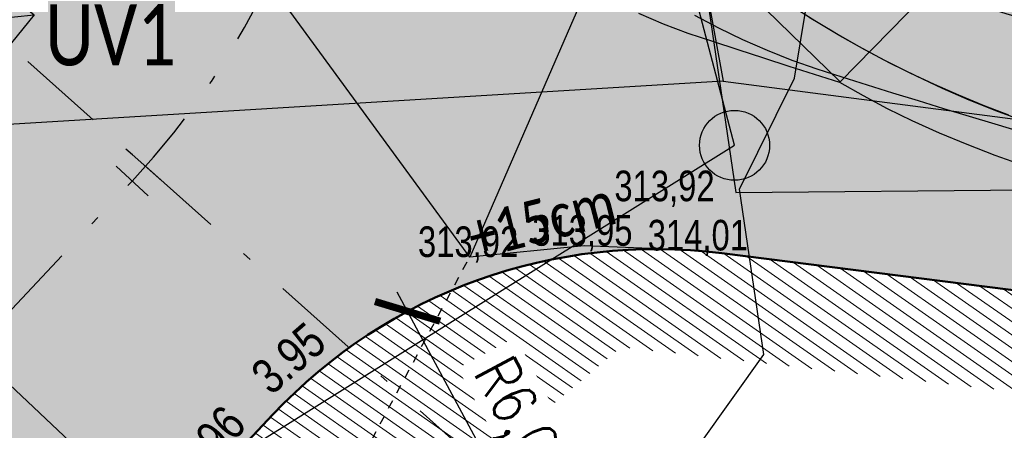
# Model space of a CAD drawing. Extents: x -783215 to -782699, y -1044860 to -1044498.
# Tile 24 of 60: x -783068.37 to -783057.12, y -1044726.63 to -1044721.93. Entities that reach past the tile are written whole.
import ezdxf

# ---------------------------------------------------------------- set-up
doc = ezdxf.new("R2010")
doc.units = 0
doc.header["$MEASUREMENT"] = 0
doc.header["$PDSIZE"] = 0.2
doc.linetypes.add('DOT', pattern=[0.25, 0, -0.25])
doc.linetypes.add('ČERCHOVANÁX2', pattern=[2, 1, -0.5, 0, -0.5])
doc.layers.get('0').update_dxf_attribs({"linetype": 'CONTINUOUS'})
doc.layers.get('Defpoints').update_dxf_attribs({"linetype": 'CONTINUOUS'})
for name, color, linetype in [('51_DRAHY_KOL_SITUACE', 21, 'CONTINUOUS'), ('51_VNEJSI_OBRYS_SITUACE', 4, 'CONTINUOUS'), ('51_VOZIDLO', 7, 'CONTINUOUS'), ('A-zeleň návrh', 84, 'CONTINUOUS'), ('A_kóty', 1, 'CONTINUOUS'), ('A_PŘÍČNÉ ŘEZY', 6, 'CONTINUOUS'), ('A_výšky a sklony', 1, 'CONTINUOUS'), ('C3D_SPR-Popisek', 1, 'CONTINUOUS'), ('C3D_Trasa-Popisy trasy', 1, 'CONTINUOUS'), ('S_CETIN_METALIKA', 6, 'SDELSPOJO'), ('S_KAN_NÁVRH_ZN', 24, 'CONTINUOUS'), ('S_KAN_ZN', 32, 'CONTINUOUS'), ('S_VODA', 150, 'VODVPITO'), ('Z_hrany ploch', 7, 'CONTINUOUS')]:
    doc.layers.add(name, color=color, linetype=linetype)
for name, color, linetype, lineweight in [('K_OSA', 10, 'ČERCHOVANÁX2', 30), ('K_VOZOVKA', 242, 'CONTINUOUS', 50), ('KN_hranice pozemků', 140, 'CONTINUOUS', 30), ('popis obrubníků', 1, 'CONTINUOUS', 25), ('S_KAN', 32, 'KANVSVO', 30), ('S_UV NOVÉ', 14, 'CONTINUOUS', 30), ('Z_VÝŠKY', 7, 'CONTINUOUS', 9), ('Z_VÝŠKY NETISK', 252, 'CONTINUOUS', 9), ('šrafy-živice', 9, 'CONTINUOUS', 13)]:
    doc.layers.add(name, color=color, linetype=linetype, lineweight=lineweight)
doc.layers.add('šrafy zeleň', color=7, linetype='CONTINUOUS', lineweight=13, true_color=0xdaf1b1)
doc.styles.add('Legend', font='calibri.ttf')
doc.styles.add('ROMANS', font='romans.shx', dxfattribs={"width": 0.8})
doc.styles.add('Style-cs_Working', font='cs_Working.shx')
doc.styles.add('znacky', font='arial.ttf')
doc.linetypes.add('KANVSVO', pattern='A,7,-6.5,[9,civil.shx,S=1,R=0,X=0,Y=0],-6.5', length=20)
doc.linetypes.add('SDELSPOJO', pattern='A,7,-6,[31,civil.shx,S=1,R=0,X=0,Y=0],-6', length=19)
doc.linetypes.add('VODVPITO', pattern='A,7,-6.5,[2,civil.shx,S=1,R=0,X=0,Y=0],-6.5', length=20)
doc.dimstyles.new('situ 250', dxfattribs={"dimscale": 0.25, "dimtxt": 2, "dimasz": 2.2, "dimexe": 2, "dimexo": 2, "dimgap": 0.8, "dimtad": 1, "dimrnd": 0.05, "dimzin": 3, "dimtxsty": 'ROMANS', "dimblk": 'ARCHTICK', "dimcen": 0.09, "dimdle": 1, "dimadec": 1, "dimazin": 3, "dimtfac": 1, "dimtofl": 0, "dimtmove": 0, "dimatfit": 2, "dimldrblk": 'TerminatorOpen_0.5', "dimfxl": 4, "dimfxlon": 1, "dimfrac": 2, "dimtzin": 3, "dimarcsym": 0})

# ---------------------------------------------------------------- blocks, each defined once
blk = doc.blocks.new('_ArchTick')
at = {"color": 0, "linetype": 'ByBlock', "const_width": 0.15}
blk.add_lwpolyline([(-0.5, -0.5), (0.5, 0.5)], dxfattribs=at)
blk = doc.blocks.new('*D15')
at = {"layer": 'A_kóty', "color": 0, "linetype": 'ByBlock', "lineweight": -2, "ltscale": 2500, "transparency": 16777216}
blk.add_line((-783060.989, -1044730.776), (-783064.059, -1044725.046), dxfattribs=at)
at = {"layer": 'Defpoints', "color": 0, "linetype": 'ByBlock', "ltscale": 2500, "transparency": 16777216}
for p in [(-783063.941, -1044725.267), (-783061.107, -1044730.556)]:
    blk.add_point(p, dxfattribs=at)
at = {"layer": 'A_kóty', "color": 0, "linetype": 'ByBlock', "lineweight": -2, "ltscale": 2500, "transparency": 16777216, "xscale": 0.55, "yscale": 0.55, "zscale": 0.55, "rotation": 118.182840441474}
blk.add_blockref('_ArchTick', (-783063.941, -1044725.267), dxfattribs=at)
at = {"layer": 'A_kóty', "color": 0, "linetype": 'ByBlock', "ltscale": 2500, "transparency": 16777216, "insert": (-783062.676, -1044726.574), "char_height": 0.5, "attachment_point": 5, "rotation": 298.1828, "style": 'ROMANS', "bg_fill": 3, "box_fill_scale": 1.25, "bg_fill_color": 256, "bg_fill_true_color": 13158600, "bg_fill_transparency": 0}
blk.add_mtext('R6,00', dxfattribs=at)
blk = doc.blocks.new('TerminatorOpen_0.5')
at = {"color": 0, "linetype": 'ByBlock', "lineweight": -2}
for q in [(-1, 0.25), (-1, 0), (-1, -0.25)]:
    blk.add_line((0, 0), q, dxfattribs=at)
blk = doc.blocks.new('6.200')
at = {"layer": 'S_KAN_ZN', "linetype": 'Continuous'}
blk.add_circle((0, 0), 1, dxfattribs=at)
blk = doc.blocks.new('AeccTickLine')
at = {"color": 0, "linetype": 'ByBlock', "lineweight": -2}
blk.add_line((0, 1), (0, -1), dxfattribs=at)
blk = doc.blocks.new('UV')
at = {"layer": 'S_KAN_NÁVRH_ZN', "linetype": 'Continuous', "lineweight": 30, "ltscale": 0.7}
h = blk.add_hatch(color=256, dxfattribs=at)
h.dxf.hatch_style = 1
h.paths.add_polyline_path([(-0.8, 0.4), (-0.8, -0.4), (0, -0.4)])
blk.add_lwpolyline([(-0.8, 0.4), (0, 0.4), (0, -0.4), (-0.8, -0.4), (-0.8, 0.4), (0, -0.4)], dxfattribs=at)

msp = doc.modelspace()

# ---------------------------------------------------------------- hatches: boundary and pattern name
at = {"layer": '51_VOZIDLO', "linetype": 'ByBlock', "true_color": 0x2f8dd0, "transparency": 33554560}
h = msp.add_hatch(color=142, dxfattribs=at)
h.dxf.hatch_style = 2
h.paths.add_polyline_path([(-783066.08, -1044715.725), (-783058.999, -1044722.643), (-783057.252, -1044720.855), (-783064.333, -1044713.936)])
at = {"layer": 'A-zeleň návrh', "linetype": 'ByBlock', "ltscale": 2500}
h = msp.add_hatch(dxfattribs=at)
h.set_pattern_fill('ANSI37', color=256, scale=2, angle=30)
h.set_pattern_definition([(75, (0, 0), (-0.24148145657, 0.064704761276), []), (165, (0, 0), (-0.064704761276, -0.24148145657), [])])
edge = h.paths.add_edge_path()
edge.add_line((-783071.281, -1044712.358), (-783073.843, -1044712.639))
edge.add_line((-783073.843, -1044712.639), (-783073.396, -1044715.918))
edge.add_line((-783073.396, -1044715.918), (-783073.214, -1044715.902))
edge.add_arc((-783073.008, -1044718.394), 2.5, -82.4187, 94.7205, ccw=False)
edge.add_line((-783072.678, -1044720.872), (-783072.116, -1044724.753))
edge.add_line((-783072.116, -1044724.753), (-783069.277, -1044721.725))
edge.add_arc((-783073.655, -1044717.621), 6, 316.8471, 365.7031)
edge.add_line((-783067.684, -1044717.025), (-783067.985, -1044714.91))
edge.add_arc((-783070.97, -1044715.361), 3.019, 8.5972, 95.9057)
at = {"layer": 'šrafy zeleň', "linetype": 'ByBlock', "ltscale": 2500}
h = msp.add_hatch(dxfattribs=at)
h.set_pattern_fill('ANSI31', color=256, angle=100)
h.set_pattern_definition([(145, (0, 0), (-0.071697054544, -0.102394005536), [])])
edge = h.paths.add_edge_path()
edge.add_arc((-783061.107, -1044730.556), 6, 112.8186, 136.8471)
edge.add_line((-783065.484, -1044726.452), (-783065.749, -1044726.734))
edge.add_line((-783065.749, -1044726.734), (-783065.67, -1044729.196))
edge.add_line((-783065.67, -1044729.196), (-783063.434, -1044725.025))
edge = h.paths.add_edge_path()
edge.add_arc((-783061.107, -1044730.556), 6, 82.6907, 112.8186)
edge.add_line((-783063.434, -1044725.025), (-783065.67, -1044729.196))
edge.add_line((-783065.67, -1044729.196), (-783061.503, -1044725.676))
edge.add_line((-783061.503, -1044725.676), (-783055.87, -1044726.313))
edge.add_line((-783055.87, -1044726.313), (-783055.547, -1044725.213))
edge.add_line((-783055.547, -1044725.213), (-783060.344, -1044724.604))
at = {"layer": 'šrafy-živice', "ltscale": 0.2}
h = msp.add_hatch(color=256, dxfattribs=at)
h.dxf.hatch_style = 1
edge = h.paths.add_edge_path()
edge.add_line((-783070.118, -1044674.252), (-783086.415, -1044653.592))
edge.add_line((-783086.415, -1044653.592), (-783087.947, -1044651.65))
edge.add_arc((-783084.721, -1044649.139), 4.088, 143.0091, 217.8897, ccw=False)
edge.add_line((-783087.986, -1044646.68), (-783088.419, -1044646.43))
edge.add_arc((-783084.72, -1044649.142), 4.587, 143.751, 217.8935)
edge.add_line((-783088.34, -1044651.96), (-783086.808, -1044653.901))
edge.add_line((-783086.808, -1044653.901), (-783091.961, -1044657.963))
edge.add_line((-783091.961, -1044657.963), (-783096.428, -1044653.152))
edge.add_arc((-783098.993, -1044655.533), 3.5, 42.8727, 67.4806)
edge.add_line((-783097.652, -1044652.3), (-783098.029, -1044652.144))
edge.add_line((-783098.029, -1044652.144), (-783098.201, -1044652.588))
edge.add_line((-783098.201, -1044652.588), (-783098.209, -1044652.611))
edge.add_line((-783098.209, -1044652.611), (-783097.844, -1044652.762))
edge.add_arc((-783098.993, -1044655.533), 3, 12.7821, 67.4806, ccw=False)
edge.add_line((-783096.067, -1044654.87), (-783091.192, -1044676.357))
edge.add_arc((-783093.143, -1044676.799), 2, -83.6199, 12.7821, ccw=False)
edge.add_line((-783092.92, -1044678.787), (-783093.417, -1044678.843))
edge.add_line((-783093.417, -1044678.843), (-783092.973, -1044682.818))
edge.add_line((-783092.973, -1044682.818), (-783075.843, -1044680.902))
edge.add_arc((-783075.51, -1044683.884), 3, 8.2414, 96.3801, ccw=False)
edge.add_line((-783072.541, -1044683.454), (-783067.717, -1044716.761))
edge.add_arc((-783073.655, -1044717.621), 6, -43.1529, 8.2414, ccw=False)
edge.add_line((-783069.277, -1044721.725), (-783072.712, -1044725.388))
edge.add_arc((-783063.958, -1044733.596), 12, 136.8471, 187.7607)
edge.add_line((-783075.848, -1044735.216), (-783075.652, -1044736.654))
edge.add_line((-783075.652, -1044736.654), (-783070.963, -1044736.015))
edge.add_line((-783070.963, -1044736.015), (-783071.022, -1044735.567))
edge.add_arc((-783065.073, -1044734.785), 6, 136.8471, 187.4869, ccw=False)
edge.add_line((-783069.45, -1044730.682), (-783065.484, -1044726.452))
edge.add_arc((-783061.107, -1044730.556), 6, 82.6908, 136.847, ccw=False)
edge.add_line((-783060.344, -1044724.604), (-783055.547, -1044725.213))
edge.add_line((-783055.547, -1044725.213), (-783054.922, -1044720.286))
edge.add_arc((-783052.411, -1044710.567), 10.038, 189.47, 255.5127, ccw=False)
edge.add_line((-783062.312, -1044712.219), (-783066.638, -1044682.347))
edge.add_arc((-783083.463, -1044684.784), 17, 8.2414, 38.2827)
edge = h.paths.add_edge_path(flags=16)
edge.add_line((-783087.592, -1044671.888), (-783089.061, -1044665.413))
edge.add_arc((-783088.085, -1044665.192), 1, 38.2452, 192.7821, ccw=False)
edge.add_line((-783087.3, -1044664.573), (-783083.19, -1044669.787))
edge.add_arc((-783085.154, -1044671.335), 2.5, -167.2179, 38.2452, ccw=False)

# ---------------------------------------------------------------- linework, layer by layer
at = {"linetype": 'ByBlock'}
msp.add_arc((-783021.507, -1044604.192), 122.935, 252.41642, 255.0874, dxfattribs=at)
at = {"layer": '51_DRAHY_KOL_SITUACE', "linetype": 'ByBlock'}
for p, q in [((-783059.287, -1044721.947), (-783059.566, -1044721.771)), ((-783060.386, -1044722.029), (-783060.66, -1044721.883)), ((-783059.071, -1044722.077), (-783059.354, -1044721.906)), ((-783059.003, -1044722.117), (-783059.287, -1044721.947)), ((-783060.109, -1044722.164), (-783060.386, -1044722.029)), ((-783059.828, -1044722.286), (-783060.109, -1044722.164)), ((-783058.785, -1044722.24), (-783059.071, -1044722.077)), ((-783058.715, -1044722.279), (-783059.003, -1044722.117)), ((-783059.545, -1044722.398), (-783059.828, -1044722.286)), ((-783058.494, -1044722.397), (-783058.785, -1044722.24)), ((-783058.423, -1044722.433), (-783058.715, -1044722.279)), ((-783059.261, -1044722.498), (-783059.545, -1044722.398)), ((-783058.199, -1044722.545), (-783058.494, -1044722.397)), ((-783058.976, -1044722.589), (-783059.261, -1044722.498)), ((-783058.127, -1044722.58), (-783058.423, -1044722.433)), ((-783058.686, -1044722.68), (-783058.976, -1044722.589)), ((-783057.922, -1044722.675), (-783058.199, -1044722.545)), ((-783057.828, -1044722.719), (-783058.127, -1044722.58)), ((-783058.395, -1044722.771), (-783058.686, -1044722.68)), ((-783057.642, -1044722.797), (-783057.922, -1044722.675)), ((-783057.525, -1044722.851), (-783057.828, -1044722.719)), ((-783058.104, -1044722.861), (-783058.395, -1044722.771)), ((-783057.359, -1044722.914), (-783057.642, -1044722.797)), ((-783057.218, -1044722.974), (-783057.525, -1044722.851)), ((-783057.813, -1044722.951), (-783058.104, -1044722.861)), ((-783057.521, -1044723.039), (-783057.813, -1044722.951)), ((-783057.073, -1044723.024), (-783057.359, -1044722.914)), ((-783057.229, -1044723.127), (-783057.521, -1044723.039)), ((-783056.909, -1044723.09), (-783057.218, -1044722.974)), ((-783056.937, -1044723.215), (-783057.229, -1044723.127))]:
    msp.add_line(p, q, dxfattribs=at)
at = {"layer": '51_VNEJSI_OBRYS_SITUACE', "linetype": 'ByBlock'}
for p, q in [((-783061.018, -1044721.983), (-783061.298, -1044721.862)), ((-783060.736, -1044722.09), (-783061.018, -1044721.983)), ((-783060.452, -1044722.183), (-783060.736, -1044722.09)), ((-783060.162, -1044722.279), (-783060.452, -1044722.183)), ((-783059.872, -1044722.373), (-783060.162, -1044722.279)), ((-783059.582, -1044722.467), (-783059.872, -1044722.373)), ((-783059.292, -1044722.56), (-783059.582, -1044722.467)), ((-783059.001, -1044722.652), (-783059.292, -1044722.56)), ((-783058.731, -1044722.803), (-783059.001, -1044722.652)), ((-783058.456, -1044722.952), (-783058.731, -1044722.803)), ((-783058.175, -1044723.089), (-783058.456, -1044722.952)), ((-783057.862, -1044723.229), (-783058.175, -1044723.089)), ((-783057.546, -1044723.361), (-783057.862, -1044723.229)), ((-783057.226, -1044723.484), (-783057.546, -1044723.361)), ((-783056.903, -1044723.6), (-783057.226, -1044723.484))]:
    msp.add_line(p, q, dxfattribs=at)
at = {"layer": '51_VOZIDLO', "color": 7, "linetype": 'ByBlock', "true_color": 0x000000}
for p, q in [((-783066.08, -1044715.725), (-783058.999, -1044722.643)), ((-783058.999, -1044722.643), (-783057.252, -1044720.855))]:
    msp.add_line(p, q, dxfattribs=at)
at = {"layer": 'A_PŘÍČNÉ ŘEZY', "linetype": 'Continuous'}
msp.add_line((-783066.748, -1044723.775), (-783067.122, -1044723.442), dxfattribs=at)
at = {"layer": 'C3D_SPR-Popisek', "color": 1, "linetype": 'Continuous', "lineweight": -3}
msp.add_line((-783066.748, -1044723.775), (-783067.122, -1044723.442), dxfattribs=at)
at = {"layer": 'K_OSA', "flags": 128}
msp.add_lwpolyline([(-783073.307, -1044736.335), (-783073.434, -1044735.407, -0.225881), (-783071.082, -1044728.036), (-783067.089, -1044723.777, 0.162779), (-783064.707, -1044718.589, 0.062969), (-783064.748, -1044716.331), (-783069.607, -1044682.778, 0.131692), (-783072.468, -1044676.118), (-783088.771, -1044655.449)], format="xyb", dxfattribs=at)
at = {"layer": 'K_VOZOVKA', "transparency": 33554687}
msp.add_lwpolyline([(-783055.547, -1044725.213), (-783060.352, -1044724.603, 0.240449), (-783065.484, -1044726.452), (-783069.45, -1044730.682, 0.224626), (-783071.022, -1044735.567), (-783070.963, -1044736.015)], format="xyb", dxfattribs=at)
at = {"layer": 'KN_hranice pozemků', "linetype": 'Continuous'}
for p, q in [((-783063.08, -1044704.31), (-783060.19, -1044723.91)), ((-783060.19, -1044723.91), (-783023.1, -1044723.55))]:
    msp.add_line(p, q, dxfattribs=at).dxf.unprotected_set("ltscale", 0)
at = {"layer": 'Z_hrany ploch', "linetype": 'Continuous'}
for p, q in [((-783061.664, -1044721.045), (-783063.231, -1044724.646)), ((-783063.231, -1044724.646), (-783065.706, -1044721.258)), ((-783061.925, -1044724.517), (-783063.231, -1044724.646)), ((-783060.606, -1044724.571), (-783061.925, -1044724.517)), ((-783048.015, -1044726.169), (-783060.606, -1044724.571)), ((-783067.503, -1044727.035), (-783069.823, -1044724.847))]:
    msp.add_line(p, q, dxfattribs=at).dxf.unprotected_set("ltscale", 0)
at = {"layer": 'Z_hrany ploch', "linetype": 'DOT'}
msp.add_line((-783065.67, -1044729.196), (-783063.231, -1044724.646), dxfattribs=at).dxf.unprotected_set("ltscale", 0)

# ---------------------------------------------------------------- block references
at = {"layer": 'C3D_Trasa-Popisy trasy', "color": 1, "linetype": 'Continuous', "lineweight": -3, "xscale": 0.25, "yscale": 0.25, "zscale": 0.25, "rotation": 46.84706650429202}
msp.add_blockref('AeccTickLine', (-783067.089, -1044723.777), dxfattribs=at)
at = {"layer": 'S_KAN_NÁVRH_ZN', "linetype": 'Continuous', "transparency": 33554687, "rotation": 50.75003372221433}
msp.add_blockref('UV', (-783068.517, -1044721.625), dxfattribs=at)
at = {"layer": 'S_KAN_ZN', "linetype": 'Continuous', "xscale": 0.4, "yscale": 0.4, "zscale": 0.625}
msp.add_blockref('6.200', (-783060.205, -1044723.369), dxfattribs=at)

# ---------------------------------------------------------------- texts
at = {"layer": 'A_výšky a sklony', "color": 5, "style": 'znacky', "width": 0.8}
for s, rotation, p in [('3.95', 40.7426, (-783065.501, -1044726.237)), ('3.96', 47.6516, (-783066.349, -1044727.223))]:
    msp.add_text(s, height=0.4, rotation=rotation, dxfattribs=at).set_placement(p)
at = {"layer": 'popis obrubníků', "style": 'Legend', "width": 0.8}
msp.add_text('+15cm', height=0.5, rotation=14.3161, dxfattribs=at).set_placement((-783063.174, -1044724.677))
at = {"layer": 'S_UV NOVÉ', "style": 'Legend', "width": 0.8}
msp.add_text('UV1', height=0.7, dxfattribs=at).set_placement((-783068.084, -1044722.455))
at = {"layer": 'Z_VÝŠKY', "linetype": 'Continuous', "style": 'Style-cs_Working', "width": 0.8}
for s, p in [('313,92', (-783061.578, -1044724.008)), ('314,01', (-783061.197, -1044724.571))]:
    msp.add_text(s, height=0.35, dxfattribs=at).set_placement(p)
at = {"layer": 'Z_VÝŠKY NETISK', "linetype": 'Continuous', "style": 'Style-cs_Working', "width": 0.8}
for s, p in [('313,95', (-783062.516, -1044724.517)), ('313,92', (-783063.822, -1044724.646))]:
    msp.add_text(s, height=0.35, dxfattribs=at).set_placement(p)

# ---------------------------------------------------------------- next in the draw order: dimensions: what is measured, and where the dimension line sits
at = {"layer": 'A_kóty', "linetype": 'ByBlock', "ltscale": 2500}
dim = msp.add_radius_dim(center=(-783061.107, -1044730.556), mpoint=(-783063.941, -1044725.267), dimstyle='situ 250', override={"dimtfill": 1}, dxfattribs=at)
dim.commit()
dim.dimension.update_dxf_attribs({"geometry": '*D15', "text_midpoint": (-783063.115, -1044726.809), "dimtype": 164})

# ---------------------------------------------------------------- next in the draw order: linework, layer by layer
at = {"layer": 'A_PŘÍČNÉ ŘEZY', "linetype": 'ČERCHOVANÁX2'}
msp.add_lwpolyline([(-783071.415, -1044719.617), (-783066.935, -1044723.609), (-783062.455, -1044727.6)], dxfattribs=at)
at = {"layer": 'S_CETIN_METALIKA', "ltscale": 0.2, "flags": 128}
msp.add_lwpolyline([(-783067.86, -1044755.71), (-783069.35, -1044743.04), (-783070.11, -1044734.14), (-783068.93, -1044731.35), (-783066.95, -1044729.35), (-783063.73, -1044728.17), (-783061.31, -1044727.78), (-783059.87, -1044725.76), (-783060.15, -1044723.87), (-783059.52, -1044722.6), (-783059.15, -1044720.36), (-783059.13, -1044717.27)], dxfattribs=at)
at = {"layer": 'S_KAN', "ltscale": 0.2}
msp.add_lwpolyline([(-783071.164, -1044730.209), (-783060.205, -1044723.369), (-783066.679, -1044698.725), (-783073.853, -1044675.448)], dxfattribs=at)
at = {"layer": 'S_VODA', "ltscale": 0.2}
for points in [[(-783082.142, -1044645.603), (-783070.479, -1044681.496), (-783064.019, -1044702.437), (-783060.335, -1044722.634), (-783029.968, -1044726.588)], [(-783060.335, -1044722.634), (-783075.855, -1044723.577), (-783072.294, -1044750.52)]]:
    msp.add_lwpolyline(points, dxfattribs=at)

doc.saveas('drawing.dxf')
